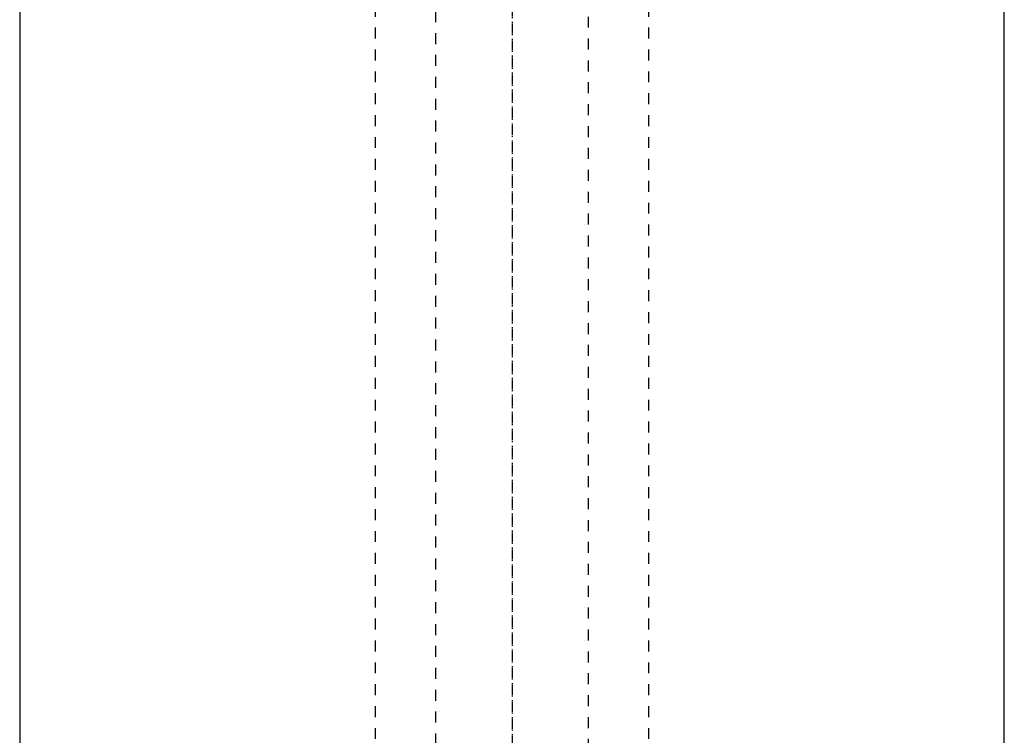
# Model space of a CAD drawing. Extents: x -120 to 120, y -1 to 1172.
# Tile 10 of 11: x -45 to 45, y 797 to 862. Entities that reach past the tile are written whole.
import ezdxf

# ---------------------------------------------------------------- set-up
doc = ezdxf.new("R2010")
doc.units = 0
doc.linetypes.add('CENTER', pattern=[1.5, 0.45, -0.5, 0.05, -0.5])
doc.linetypes.add('DASHED', pattern=[2, 1, -1])
for name, color, linetype in [('AM_0', 7, 'CONTINUOUS'), ('AM_3', 7, 'DASHED'), ('AM_7', 7, 'CENTER')]:
    doc.layers.add(name, color=color, linetype=linetype)

msp = doc.modelspace()

# ---------------------------------------------------------------- linework, layer by layer
at = {"layer": 'AM_0', "color": 7, "linetype": 'CONTINUOUS'}
for p, q in [((-45, 888.75), (-45, 709.2)), ((45, 709.2), (45, 888.75))]:
    msp.add_line(p, q, dxfattribs=at)
at = {"layer": 'AM_3', "color": 6, "linetype": 'DASHED'}
for p, q in [((-7, 1133), (-7, 355.5)), ((7, 355.5), (7, 1133)), ((-12.5, 1117.5), (-12.5, 396.5)), ((12.5, 396.5), (12.5, 1117.5))]:
    msp.add_line(p, q, dxfattribs=at)
at = {"layer": 'AM_7', "color": 4, "linetype": 'CENTER'}
for p, q in [((0, 1171.875), (0, 316.625)), ((0, 900.188), (0, 648.562))]:
    msp.add_line(p, q, dxfattribs=at)

doc.saveas('drawing.dxf')
